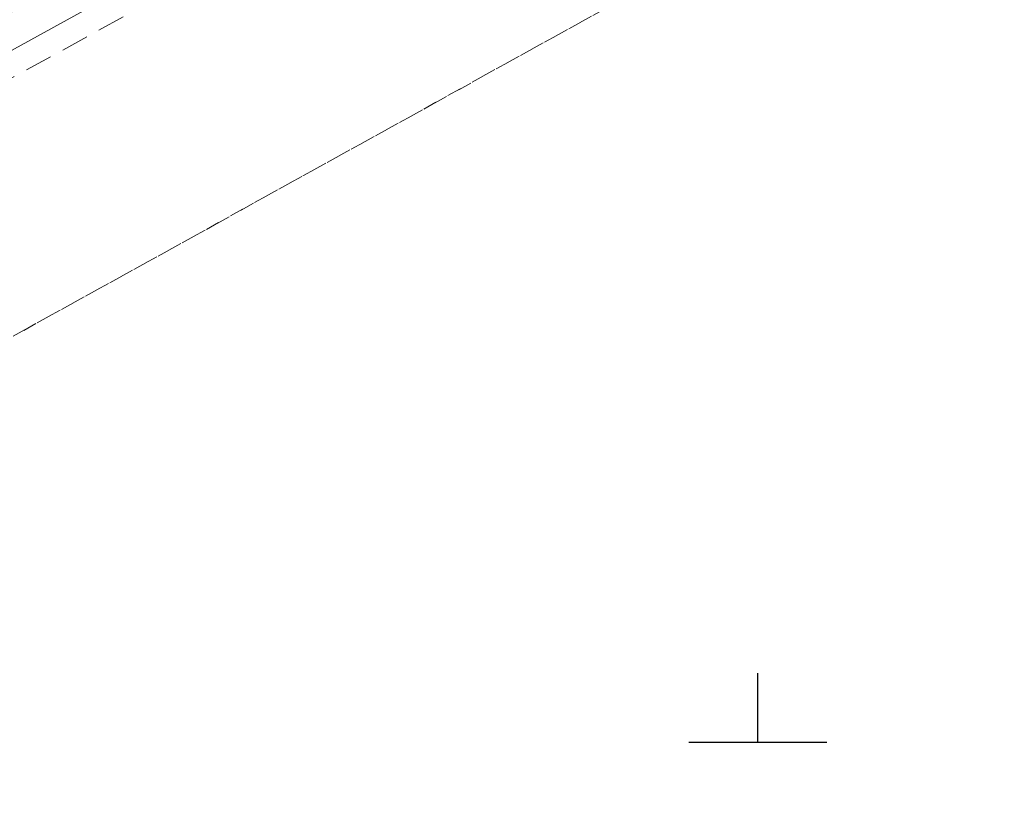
# Model space of a CAD drawing. Header units: metres. Extents: x 8440716 to 8446743, y 5883760 to 5887966.
# Tile 190 of 256: x 8442423 to 8442459, y 5885748 to 5885776. Entities that reach past the tile are written whole.
import ezdxf

# ---------------------------------------------------------------- set-up
doc = ezdxf.new("R2010")
doc.units = ezdxf.units.M
doc.header["$MEASUREMENT"] = 0
doc.linetypes.add('0.5_0.5', pattern=[1, 0.5, -0.5])
doc.linetypes.add('1.0_0.5', pattern=[1.5, 1, -0.5])
doc.layers.get('0').update_dxf_attribs({"color": 250, "linetype": 'CONTINUOUS', "lineweight": 5})
for name, color, linetype in [('218-kontur użytku gruntowego', 253, 'CONTINUOUS'), ('chodnik', 253, 'CONTINUOUS'), ('przewód telekomunikacyjny podziemny', 253, 'CONTINUOUS'), ('Wstawianie ramki sekcyjnej z opisem', 253, 'CONTINUOUS')]:
    doc.layers.add(name, color=color, linetype=linetype)

# ---------------------------------------------------------------- blocks, each defined once
blk = doc.blocks.new('RAMKA500K')
at = {"color": 0}
for p, q in [((50, 0), (50, 2.5)), ((47.5, 0), (52.5, 0))]:
    blk.add_line(p, q, dxfattribs=at)

msp = doc.modelspace()

# ---------------------------------------------------------------- linework, layer by layer
at = {"layer": '218-kontur użytku gruntowego', "color": 3, "linetype": '0.5_0.5', "lineweight": 18, "flags": 128}
for points in [[(8442375.3, 5885738.28), (8442451.47, 5885780.43)], [(8442451.47, 5885780.43), (8442375.3, 5885738.28)]]:
    msp.add_lwpolyline(points, dxfattribs=at)
at = {"layer": 'chodnik', "color": 253, "linetype": '1.0_0.5', "lineweight": 18, "flags": 128}
msp.add_lwpolyline([(8442398.23, 5885762.83), (8442372.93, 5885748.87), (8442372.02, 5885749.46), (8442368.09, 5885747.26), (8442368.08, 5885746.24), (8442363.93, 5885743.94), (8442328.04, 5885724.2), (8442303.92, 5885710.92), (8442294.03, 5885705.48), (8442276.91, 5885696.15), (8442270.65, 5885692.84), (8442261.52, 5885688.13), (8442249.29, 5885682.04), (8442237.27, 5885676.4), (8442233.82, 5885674.86), (8442227.91, 5885672.18), (8442228.68, 5885670.34), (8442234.79, 5885673.06), (8442238.21, 5885674.64), (8442250.22, 5885680.25), (8442262.44, 5885686.36), (8442271.35, 5885690.96), (8442277.86, 5885694.39), (8442295.07, 5885703.76), (8442305.02, 5885709.25), (8442328.98, 5885722.44), (8442364.79, 5885742.15), (8442399.21, 5885760.98), (8442431.58, 5885778.77), (8442465.05, 5885797.22), (8442495.8, 5885814.05), (8442518.04, 5885826.35), (8442520.13, 5885827.5), (8442528.37, 5885832.06), (8442563.43, 5885851.44), (8442599.47, 5885871.24), (8442625.94, 5885885.78), (8442658.84, 5885903.89), (8442691.97, 5885922.16), (8442723.6, 5885939.55), (8442755.59, 5885957.15), (8442785.67, 5885973.69), (8442820.87, 5885992.99), (8442852.82, 5886010.6), (8442885.15, 5886028.42), (8442917.67, 5886046.28), (8442950.17, 5886064.15), (8442982.52, 5886081.96), (8443016.84, 5886100.81), (8443047.49, 5886117.63), (8443079.73, 5886135.39), (8443112.44, 5886153.39), (8443144.78, 5886171.19), (8443160.82, 5886179.99), (8443162.19, 5886180.5), (8443163.41, 5886180.72), (8443164.97, 5886180.7), (8443166.12, 5886180.47), (8443168.87, 5886179.82), (8443169.49, 5886179.73), (8443170.81, 5886179.74), (8443172.11, 5886180.07), (8443173.41, 5886180.59), (8443175.29, 5886181.7), (8443174.34, 5886182.75), (8443173.14, 5886183.92), (8443171.98, 5886184.78), (8443170.89, 5886184.19), (8443169.47, 5886183.69), (8443168.06, 5886183.45), (8443166.42, 5886183.54), (8443164.51, 5886183.65), (8443162.98, 5886183.6), (8443161.61, 5886183.38), (8443160.3, 5886182.95), (8443159.31, 5886182.54), (8443159.73, 5886181.73), (8443143.87, 5886172.95), (8443111.34, 5886155.04), (8443078.93, 5886137.17), (8443046.49, 5886119.33), (8443015.33, 5886102.26), (8442981.67, 5886083.71), (8442949, 5886065.77), (8442916.82, 5886048.03), (8442884.23, 5886030.14), (8442851.95, 5886012.33), (8442819.79, 5885994.66), (8442784.76, 5885975.43), (8442754.61, 5885958.89), (8442722.39, 5885941.13), (8442691.08, 5885923.91), (8442657.91, 5885905.62), (8442625.13, 5885887.6), (8442598.63, 5885873.01), (8442562.69, 5885853.33), (8442527.37, 5885833.89), (8442495.03, 5885816.03), (8442464.1, 5885799.05), (8442430.54, 5885780.59)], close=True, dxfattribs=at)
at = {"layer": 'przewód telekomunikacyjny podziemny', "color": 30, "linetype": 'Continuous', "lineweight": 18, "flags": 128}
msp.add_lwpolyline([(8442887.65, 5886030.94), (8442861.5, 5886016.55), (8442845.88, 5886007.92), (8442819.73, 5885993.62), (8442792.68, 5885978.72), (8442764.96, 5885963.37), (8442742.51, 5885951.26), (8442715.88, 5885936.68), (8442689.75, 5885922.33), (8442664.49, 5885908.48), (8442641.02, 5885895.43), (8442613.42, 5885880.21), (8442586.52, 5885865.07), (8442555.95, 5885848.53), (8442535.15, 5885836.83), (8442526.51, 5885832.17), (8442498.85, 5885816.9), (8442462.39, 5885796.89), (8442434.58, 5885781.45), (8442405.39, 5885765.33), (8442372.03, 5885747.01), (8442349.92, 5885734.78), (8442316.79, 5885717.27), (8442288.16, 5885701.78)], dxfattribs=at)

# ---------------------------------------------------------------- block references
at = {"layer": 'Wstawianie ramki sekcyjnej z opisem', "color": 253, "linetype": 'Continuous', "lineweight": 13}
msp.add_blockref('RAMKA500K', (8442400, 5885750), dxfattribs=at)

doc.saveas('drawing.dxf')
